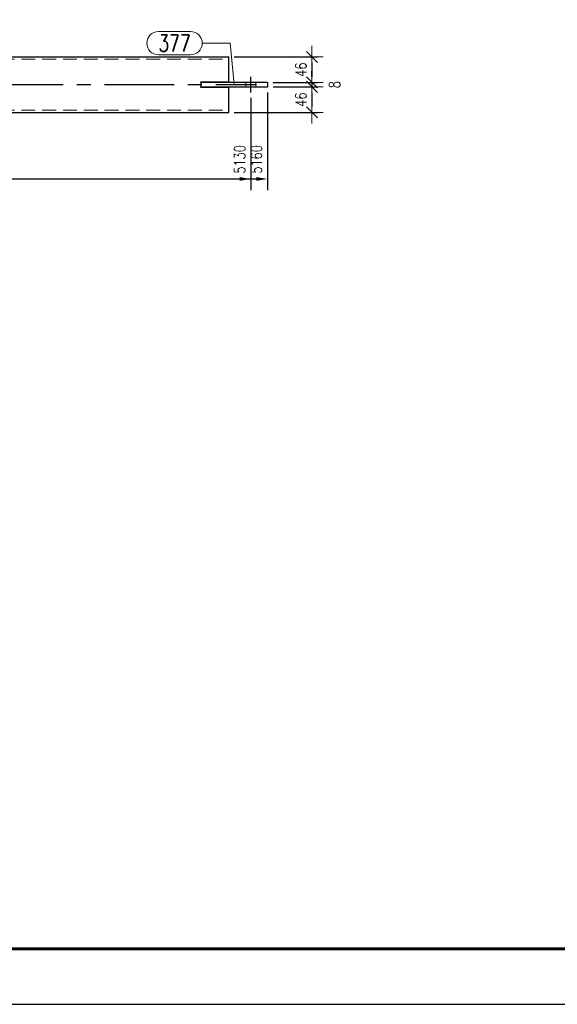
# Model space of a CAD drawing. Header units: millimetres. Extents: x -1005 to 207, y 18226 to 18896.
# Tile 18 of 50: x -381 to -284, y 18226 to 18403. Entities that reach past the tile are written whole.
import ezdxf

# ---------------------------------------------------------------- set-up
doc = ezdxf.new("R2010")
doc.units = ezdxf.units.MM
doc.header["$LTSCALE"] = 10
doc.linetypes.add('HIDDEN', pattern=[0.375, 0.25, -0.125])
doc.linetypes.add('MITTE', pattern=[2, 1.25, -0.25, 0.25, -0.25])
doc.layers.get('Defpoints').update_dxf_attribs({"color": 1})
doc.layers.add('_FORMATKA', color=8, linetype='Continuous', plot=False)
for name, color, linetype, lineweight in [('_RAMKA', 7, 'Continuous', 35), ('PS_DIM', 4, 'Continuous', 13), ('PS_Hidden', 2, 'HIDDEN', 9), ('PS_Pos', 1, 'Continuous', 15), ('PS_Shape', 161, 'Continuous', 30), ('PS_SOLID', 7, 'Continuous', 30)]:
    doc.layers.add(name, color=color, linetype=linetype, lineweight=lineweight)
doc.layers.add('PS_Mid', color=5, linetype='MITTE')
doc.styles.add('simplex', font='simplex.shx', dxfattribs={"width": 0.75})
doc.dimstyles.new('1_10_GŁ_DS1-LS10', dxfattribs={"dimtxt": 2, "dimasz": 2, "dimexe": 2, "dimexo": 1, "dimgap": 1, "dimtad": 1, "dimjust": 4, "dimdec": 0, "dimlfac": 10, "dimtxsty": 'simplex', "dimblk1": 'NONE', "dimsah": 1, "dimcen": 2, "dimclrd": 256, "dimclre": 256, "dimclrt": 3, "dimadec": 1, "dimazin": 0, "dimtfac": 1, "dimtdec": 0, "dimtmove": 2, "dimatfit": 3, "dimfxl": 1, "dimarcsym": 0})
doc.dimstyles.new('1_10_SC', dxfattribs={"dimtxt": 2, "dimasz": 1, "dimexe": 1, "dimexo": 1, "dimgap": 1, "dimtad": 1, "dimdec": 0, "dimlfac": 10, "dimtxsty": 'simplex', "dimblk": 'dimznak', "dimcen": 2, "dimclrd": 256, "dimclre": 256, "dimclrt": 3, "dimadec": 1, "dimazin": 0, "dimtfac": 1, "dimtdec": 0, "dimtix": 1, "dimtmove": 2, "dimatfit": 3, "dimldrblk": 'dim-grot', "dimfxl": 1, "dimarcsym": 0})

# ---------------------------------------------------------------- blocks, each defined once
blk = doc.blocks.new('dimznak')
at = {"color": 0}
for points in [[(0, 2), (0, -2)], [(-2, 0), (2, 0)]]:
    blk.add_lwpolyline(points, dxfattribs=at)
at = {"color": 2}
blk.add_lwpolyline([(1, 1), (-1, -1)], dxfattribs=at)
blk = doc.blocks.new('*D1519')
at = {"layer": 'Defpoints', "color": 0, "transparency": 16777216}
for p in [(-343.44, 18396.66), (-336.44, 18392.06), (-328.44, 18392.06)]:
    blk.add_point(p, dxfattribs=at)
at = {"layer": 'PS_DIM', "lineweight": -2, "transparency": 16777216}
for p, q in [((-342.44, 18396.66), (-327.44, 18396.66)), ((-328.44, 18395.66), (-328.44, 18393.06)), ((-335.44, 18392.06), (-327.44, 18392.06))]:
    blk.add_line(p, q, dxfattribs=at)
for p, rotation in [((-328.44, 18396.66), 90), ((-328.44, 18392.06), 270)]:
    blk.add_blockref('dimznak', p, dxfattribs=dict(at, rotation=rotation))
at = {"layer": 'PS_DIM', "color": 3, "transparency": 16777216, "insert": (-330.44, 18394.36), "char_height": 2, "attachment_point": 5, "rotation": 90, "style": 'simplex'}
blk.add_mtext('46', dxfattribs=at)
blk = doc.blocks.new('dim-grot')
blk.add_hatch(color=256).paths.add_polyline_path([(0, 0), (-2, 0.5), (-2, -0.5)])
blk.add_lwpolyline([(0, 0), (-2, 0.5), (-2, -0.5), (0, 0)])
blk = doc.blocks.new('*D1520')
at = {"layer": 'Defpoints', "color": 0, "transparency": 16777216}
for p in [(-336.44, 18392.06), (-336.44, 18391.26), (-328.44, 18391.26)]:
    blk.add_point(p, dxfattribs=at)
at = {"layer": 'PS_DIM', "lineweight": -2, "transparency": 16777216}
for p, q in [((-328.44, 18393.06), (-328.44, 18394.06)), ((-335.44, 18392.06), (-327.44, 18392.06)), ((-328.44, 18392.06), (-328.44, 18391.26)), ((-335.44, 18391.26), (-327.44, 18391.26)), ((-328.44, 18390.26), (-328.44, 18389.26))]:
    blk.add_line(p, q, dxfattribs=at)
for p, rotation in [((-328.44, 18392.06), 270), ((-328.44, 18391.26), 90)]:
    blk.add_blockref('dimznak', p, dxfattribs=dict(at, rotation=rotation))
at = {"layer": 'PS_DIM', "color": 3, "transparency": 16777216, "insert": (-324.37, 18391.66), "char_height": 2, "attachment_point": 5, "rotation": 90, "style": 'simplex'}
blk.add_mtext('8', dxfattribs=at)
blk = doc.blocks.new('*D1521')
at = {"layer": 'Defpoints', "color": 0, "transparency": 16777216}
for p in [(-336.44, 18391.26), (-343.44, 18386.66), (-328.44, 18386.66)]:
    blk.add_point(p, dxfattribs=at)
at = {"layer": 'PS_DIM', "lineweight": -2, "transparency": 16777216}
for p, q in [((-335.44, 18391.26), (-327.44, 18391.26)), ((-328.44, 18390.26), (-328.44, 18387.66)), ((-342.44, 18386.66), (-327.44, 18386.66))]:
    blk.add_line(p, q, dxfattribs=at)
for p, rotation in [((-328.44, 18391.26), 90), ((-328.44, 18386.66), 270)]:
    blk.add_blockref('dimznak', p, dxfattribs=dict(at, rotation=rotation))
at = {"layer": 'PS_DIM', "color": 3, "transparency": 16777216, "insert": (-330.44, 18388.96), "char_height": 2, "attachment_point": 5, "rotation": 90, "style": 'simplex'}
blk.add_mtext('46', dxfattribs=at)
blk = doc.blocks.new('*D1554')
at = {"layer": 'Defpoints', "color": 0, "transparency": 16777216}
for p in [(-339.44, 18390.26), (-510.15, 18386.66), (-339.44, 18374.66)]:
    blk.add_point(p, dxfattribs=at)
at = {"layer": 'PS_DIM', "lineweight": -2, "transparency": 16777216}
for p, q in [((-339.44, 18389.26), (-339.44, 18372.66)), ((-510.15, 18385.66), (-510.15, 18372.66)), ((-510.15, 18374.66), (-341.44, 18374.66))]:
    blk.add_line(p, q, dxfattribs=at)
at = {"layer": 'PS_DIM', "transparency": 16777216}
blk.add_solid([(-341.44, 18375), (-341.44, 18374.33), (-339.44, 18374.66)], dxfattribs=at)
at = {"layer": 'PS_DIM', "color": 3, "transparency": 16777216, "insert": (-341.46, 18378.18), "char_height": 2, "attachment_point": 5, "rotation": 90, "style": 'simplex'}
blk.add_mtext('5130', dxfattribs=at)
blk = doc.blocks.new('_None')
blk = doc.blocks.new('*D1555')
at = {"layer": 'Defpoints', "color": 0, "transparency": 16777216}
for p in [(-336.44, 18391.26), (-510.15, 18386.66), (-336.44, 18374.66)]:
    blk.add_point(p, dxfattribs=at)
at = {"layer": 'PS_DIM', "lineweight": -2, "transparency": 16777216}
for p, q in [((-336.44, 18390.26), (-336.44, 18372.66)), ((-510.15, 18385.66), (-510.15, 18372.66)), ((-510.15, 18374.66), (-338.44, 18374.66))]:
    blk.add_line(p, q, dxfattribs=at)
at = {"layer": 'PS_DIM', "transparency": 16777216}
blk.add_solid([(-338.44, 18375), (-338.44, 18374.33), (-336.44, 18374.66)], dxfattribs=at)
at = {"layer": 'PS_DIM', "color": 3, "transparency": 16777216, "insert": (-338.46, 18378.18), "char_height": 2, "attachment_point": 5, "rotation": 90, "style": 'simplex'}
blk.add_mtext('5160', dxfattribs=at)
blk = doc.blocks.new('*U16')
at = {"layer": '_FORMATKA', "lineweight": -3}
blk.add_lwpolyline([(-1200, 0), (0, 0), (0, 594), (-1200, 594)], close=True, dxfattribs=at)
at = {"layer": '_RAMKA', "lineweight": -3, "const_width": 0.5}
blk.add_lwpolyline([(-1170, 10), (-10, 10), (-10, 584), (-1170, 584)], close=True, dxfattribs=at)
blk = doc.blocks.new('*X704')
at = {"color": 1}
for p, q in [((-427.79, 18514.96), (-427.79, 18514.37)), ((-427.79, 18514.37), (-427.56, 18513.83)), ((-425.79, 18514.96), (-425.79, 18514.37)), ((-425.79, 18514.37), (-425.56, 18513.83)), ((-427.56, 18513.83), (-428.02, 18512.75)), ((-428.02, 18512.75), (-427.56, 18511.66)), ((-425.56, 18513.83), (-426.02, 18512.75)), ((-426.02, 18512.75), (-425.56, 18511.66)), ((-427.56, 18511.66), (-428.02, 18510.58)), ((-425.56, 18511.66), (-426.02, 18510.58)), ((-428.02, 18510.58), (-427.56, 18509.5)), ((-427.56, 18509.5), (-428.02, 18508.41)), ((-426.02, 18510.58), (-425.56, 18509.5)), ((-425.56, 18509.5), (-426.02, 18508.41)), ((-428.02, 18508.41), (-427.56, 18507.33)), ((-427.56, 18507.33), (-428.02, 18506.25)), ((-426.02, 18508.41), (-425.56, 18507.33)), ((-425.56, 18507.33), (-426.02, 18506.25)), ((-428.02, 18506.25), (-427.79, 18505.7)), ((-427.79, 18505.7), (-427.79, 18504.96)), ((-426.02, 18506.25), (-425.79, 18505.7)), ((-425.79, 18505.7), (-425.79, 18504.96))]:
    blk.add_line(p, q, dxfattribs=at)
at = {"layer": 'PS_Hidden', "color": 2, "linetype": 'HIDDEN'}
for p, q in [((-510.15, 18514.56), (-427.79, 18514.56)), ((-425.79, 18514.56), (-343.44, 18514.56)), ((-515.05, 18510.36), (-515.05, 18509.56)), ((-513.25, 18510.36), (-513.25, 18509.56)), ((-446.79, 18510.36), (-458.79, 18510.36)), ((-458.79, 18510.36), (-458.79, 18509.56)), ((-458.79, 18509.56), (-446.79, 18509.56)), ((-456.79, 18509.56), (-456.79, 18510.36)), ((-456.69, 18510.36), (-456.69, 18509.56)), ((-454.89, 18510.36), (-454.89, 18509.56)), ((-454.79, 18510.36), (-454.79, 18509.56)), ((-446.79, 18510.36), (-446.79, 18509.56)), ((-406.79, 18510.36), (-406.79, 18509.56)), ((-406.79, 18510.36), (-394.79, 18510.36)), ((-406.79, 18509.56), (-394.79, 18509.56)), ((-398.79, 18509.56), (-398.79, 18510.36)), ((-398.69, 18510.36), (-398.69, 18509.56)), ((-396.89, 18510.36), (-396.89, 18509.56)), ((-396.79, 18510.36), (-396.79, 18509.56)), ((-394.79, 18510.36), (-394.79, 18509.56)), ((-340.34, 18510.36), (-340.34, 18509.56)), ((-338.54, 18510.36), (-338.54, 18509.56)), ((-510.15, 18505.36), (-427.79, 18505.36)), ((-425.79, 18505.36), (-343.44, 18505.36))]:
    blk.add_line(p, q, dxfattribs=at)
at = {"layer": 'PS_Mid', "color": 5, "linetype": 'MITTE'}
for p, q in [((-514.15, 18508.56), (-514.15, 18511.36)), ((-514.15, 18508.56), (-514.15, 18511.36)), ((-455.79, 18508.56), (-455.79, 18511.36)), ((-397.79, 18508.56), (-397.79, 18511.36)), ((-339.44, 18508.56), (-339.44, 18511.36)), ((-339.44, 18508.56), (-339.44, 18511.36)), ((-515.15, 18509.96), (-427.79, 18509.96)), ((-425.79, 18509.96), (-338.44, 18509.96))]:
    blk.add_line(p, q, dxfattribs=at)
at = {"layer": 'PS_SOLID', "color": 7, "linetype": 'Continuous'}
for p, q in [((-510.15, 18510.46), (-510.15, 18514.96)), ((-510.15, 18514.96), (-427.79, 18514.96)), ((-425.79, 18514.96), (-343.44, 18514.96)), ((-343.44, 18510.46), (-343.44, 18514.96)), ((-517.15, 18510.36), (-505.15, 18510.36)), ((-517.15, 18510.36), (-517.15, 18509.56)), ((-517.15, 18509.56), (-505.15, 18509.56)), ((-510.15, 18510.46), (-505.15, 18510.46)), ((-510.15, 18504.96), (-510.15, 18509.46)), ((-505.15, 18509.46), (-510.15, 18509.46)), ((-505.15, 18510.46), (-505.15, 18510.36)), ((-505.15, 18510.36), (-505.15, 18509.56)), ((-505.15, 18509.56), (-505.15, 18509.46)), ((-348.44, 18510.46), (-343.44, 18510.46)), ((-348.44, 18510.36), (-348.44, 18510.46)), ((-336.44, 18510.36), (-348.44, 18510.36)), ((-348.44, 18510.36), (-348.44, 18509.56)), ((-348.44, 18509.56), (-336.44, 18509.56)), ((-348.44, 18509.46), (-348.44, 18509.56)), ((-343.44, 18509.46), (-348.44, 18509.46)), ((-343.44, 18504.96), (-343.44, 18509.46)), ((-336.44, 18510.36), (-336.44, 18509.56)), ((-510.15, 18504.96), (-427.79, 18504.96)), ((-425.79, 18504.96), (-343.44, 18504.96))]:
    blk.add_line(p, q, dxfattribs=at)
blk = doc.blocks.new('*X708')
at = {"color": 1}
for p, q in [((-356.09, 18519.53), (-350.31, 18519.53)), ((-348.21, 18517.43), (-343.21, 18517.43)), ((-342.44, 18509.96), (-343.21, 18517.43)), ((-356.09, 18515.33), (-350.31, 18515.33))]:
    blk.add_line(p, q, dxfattribs=at)
for centre, start, end in [((-356.09, 18517.43), 90, 270), ((-350.31, 18517.43), 270, 90)]:
    blk.add_arc(centre, 2.1, start, end, dxfattribs=at)
at = {"color": 30, "style": 'simplex', "width": 0.75}
blk.add_text('377', height=3, dxfattribs=at).set_placement((-356.09, 18515.93))

msp = doc.modelspace()

# ---------------------------------------------------------------- block references
at = {"layer": 'PS_DIM'}
msp.add_blockref('*U16', (200.59, 18225.93), dxfattribs=at)
at = {"layer": 'PS_Pos'}
msp.add_blockref('*X708', (0, -118.3), dxfattribs=at)
at = {"layer": 'PS_Shape', "color": 40}
msp.add_blockref('*X704', (0, -118.3), dxfattribs=at)

# ---------------------------------------------------------------- dimensions: what is measured, and where the dimension line sits
at = {"layer": 'PS_DIM'}
for base, p1, p2, picture, middle in [((-328.44, 18392.06), (-343.44, 18396.66), (-336.44, 18392.06), '*D1519', (-330.44, 18394.36)), ((-328.44, 18386.66), (-336.44, 18391.26), (-343.44, 18386.66), '*D1521', (-330.44, 18388.96))]:
    dim = msp.add_linear_dim(base=base, p1=p1, p2=p2, angle=90, dimstyle='1_10_SC', dxfattribs=at)
    dim.commit()
    dim.dimension.update_dxf_attribs({"geometry": picture, "text_midpoint": middle})
dim = msp.add_linear_dim(base=(-328.44, 18391.26), p1=(-336.44, 18392.06), p2=(-336.44, 18391.26), angle=90, dimstyle='1_10_SC', dxfattribs=at)
dim.commit()
dim.dimension.update_dxf_attribs({"geometry": '*D1520', "text_midpoint": (-324.37, 18391.66), "dimtype": 160})
for base, p2, text, picture, middle in [((-336.44, 18374.66), (-336.44, 18391.26), '5160', '*D1555', (-338.46, 18378.18)), ((-339.44, 18374.66), (-339.44, 18390.26), '5130', '*D1554', (-341.46, 18378.18))]:
    dim = msp.add_linear_dim(base=base, p1=(-510.15, 18386.66), p2=p2, text=text, dimstyle='1_10_GŁ_DS1-LS10', dxfattribs=at)
    dim.commit()
    dim.dimension.update_dxf_attribs({"geometry": picture, "text_midpoint": middle, "dimtype": 160, "text_rotation": 90})

doc.saveas('drawing.dxf')
